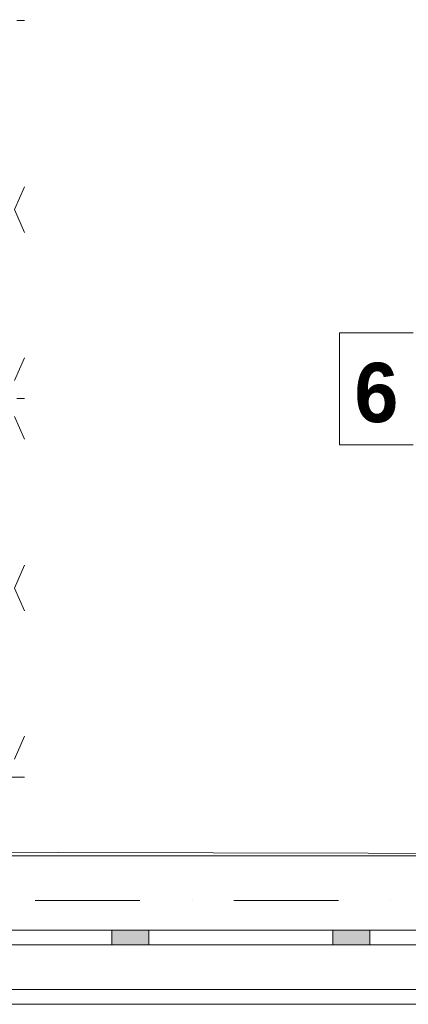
# Model space of a CAD drawing. Header units: millimetres. Extents: x 42175 to 97175, y 10092 to 468192.
# Tile 221 of 235: x 77104 to 78415, y 88879 to 92196. Entities that reach past the tile are written whole.
import ezdxf

# ---------------------------------------------------------------- set-up
doc = ezdxf.new("R2010")
doc.units = ezdxf.units.MM
for name, pattern in [('Krawędzie ukryte', [3.912222, 2.822222, -1.09]), ('Kropki i Kreski', [6.702778, 3.527778, -1.763889, 0, -1.411111]), ('Wipeout_Contour', [1000, 0, -1000])]:
    doc.linetypes.add(name, pattern=pattern)
for name, color, linetype in [('- A - ocieplenie', 8, 'Continuous'), ('2D - Rysunki i Obrazki', 8, 'Continuous'), ('Konstrukcja - Siatka mod', 8, 'Continuous'), ('Konstrukcja - Stropy', 8, 'Continuous'), ('Okna Archicada', 8, 'Continuous')]:
    doc.layers.add(name, color=color, linetype=linetype)
doc.styles.add('STYL_AUTOMATYCZNY_11', font='ARIALN.TTF')

msp = doc.modelspace()

# ---------------------------------------------------------------- hatches: boundary and pattern name
at = {"layer": 'Okna Archicada', "linetype": 'Continuous', "lineweight": 13}
for points in [[(77465, 89128.9), (77415, 89128.9), (77415, 89078.9), (77465, 89078.9)], [(77465, 89078.9), (77540, 89078.9), (77540, 89128.9), (77465, 89128.9)], [(78235, 89128.9), (78160, 89128.9), (78160, 89078.9), (78235, 89078.9)], [(78235, 89078.9), (78285, 89078.9), (78285, 89128.9), (78235, 89128.9)]]:
    msp.add_hatch(color=8, dxfattribs=at).paths.add_polyline_path(points)

# ---------------------------------------------------------------- linework, layer by layer
at = {"layer": '- A - ocieplenie', "color": 8, "linetype": 'Krawędzie ukryte', "lineweight": 20, "ltscale": 100, "flags": 128}
for points in [[(82130, 89078.9), (70530, 89078.9)], [(82330, 88928.9), (70530, 88928.9)], [(70530, 88928.9), (82130, 88928.9)]]:
    msp.add_lwpolyline(points, dxfattribs=at)
at = {"layer": '2D - Rysunki i Obrazki', "color": 8, "linetype": 'Continuous', "lineweight": 13, "ltscale": 100, "flags": 128}
for points in [[(77094.5, 92193.1), (77120.6, 92193.1)], [(77094.5, 92193.1), (77120.6, 92193.1)], [(77086.2, 91556.5), (77120.6, 91633.6)], [(77086.2, 91556.5), (77120.6, 91479.5)], [(77086.2, 90980.1), (77120.6, 91056.5)], [(77094.5, 90920), (77120.6, 90920)], [(77094.5, 90920), (77120.6, 90920)], [(77086.2, 90859.8), (77120.6, 90782.8)], [(77086.2, 90281.3), (77120.6, 90358.4)], [(77086.2, 90281.3), (77120.6, 90204.9)], [(77086.2, 89704.9), (77120.6, 89781.9)], [(75574.2, 89644.7), (77120.6, 89644.7)], [(77094.5, 89644.7), (77120.6, 89644.7)]]:
    msp.add_lwpolyline(points, dxfattribs=at)
at = {"layer": 'Konstrukcja - Siatka mod', "color": 8, "linetype": 'Kropki i Kreski', "lineweight": 13, "ltscale": 100}
msp.add_line((53022.5, 89228.9), (82467, 89228.9), dxfattribs=at)
at = {"layer": 'Konstrukcja - Stropy', "color": 8, "linetype": 'Continuous', "lineweight": 13, "ltscale": 100, "flags": 128}
msp.add_lwpolyline([(67140, 94428.9), (70440, 94428.9), (70440, 89404.9), (82460, 89378.9), (82510, 101858.9), (55470, 101858.9), (55470, 89228.9), (67140, 89228.9)], close=True, dxfattribs=at)
at = {"layer": 'Okna Archicada', "color": 8, "linetype": 'Continuous', "lineweight": 13, "ltscale": 100}
for p, q in [((79100, 89378.9), (76600, 89378.9)), ((77415, 89128.9), (76650, 89128.9)), ((77465, 89128.9), (77415, 89128.9)), ((77415, 89128.9), (77415, 89078.9)), ((77540, 89128.9), (77465, 89128.9)), ((77540, 89078.9), (77540, 89128.9)), ((78160, 89128.9), (77540, 89128.9)), ((78235, 89128.9), (78160, 89128.9)), ((78160, 89128.9), (78160, 89078.9)), ((78285, 89128.9), (78235, 89128.9)), ((78285, 89078.9), (78285, 89128.9)), ((79050, 89128.9), (78285, 89128.9)), ((79100, 89078.9), (76600, 89078.9)), ((79060, 89078.9), (76640, 89078.9)), ((76650, 89078.9), (77415, 89078.9)), ((77415, 89078.9), (77465, 89078.9)), ((77465, 89078.9), (77540, 89078.9)), ((77540, 89078.9), (78160, 89078.9)), ((78160, 89078.9), (78235, 89078.9)), ((78235, 89078.9), (78285, 89078.9)), ((78285, 89078.9), (79050, 89078.9)), ((79060, 88878.9), (76640, 88878.9))]:
    msp.add_line(p, q, dxfattribs=at)

# ---------------------------------------------------------------- next in the draw order: wipeouts: each hides what was drawn before it
at = {"color": 8, "linetype": 'Wipeout_Contour', "lineweight": 0, "ltscale": 452123.859826}
msp.add_wipeout([(78182.3, 90764.4), (78431.3, 90764.4), (78431.3, 91140.8), (78182.3, 91140.8)], dxfattribs=at).dxf.layer = '2D - Rysunki i Obrazki'

# ---------------------------------------------------------------- next in the draw order: linework, layer by layer
at = {"layer": '2D - Rysunki i Obrazki', "color": 8, "linetype": 'Continuous', "lineweight": 13, "ltscale": 100}
for p, q in [((78431.3, 91140.8), (78182.3, 91140.8)), ((78182.3, 91140.8), (78182.3, 90764.4)), ((78182.3, 90764.4), (78431.3, 90764.4))]:
    msp.add_line(p, q, dxfattribs=at)

# ---------------------------------------------------------------- next in the draw order: texts
at = {"layer": '2D - Rysunki i Obrazki', "color": 8, "linetype": 'Continuous', "lineweight": 13, "insert": (78306.8, 90837.4), "char_height": 200, "attachment_point": 8, "style": 'STYL_AUTOMATYCZNY_11'}
msp.add_mtext('\\A1;{\\pqc;\\fF1|b1|i0|c0|p0;\\W1.000000;6}', dxfattribs=at)

doc.saveas('drawing.dxf')
